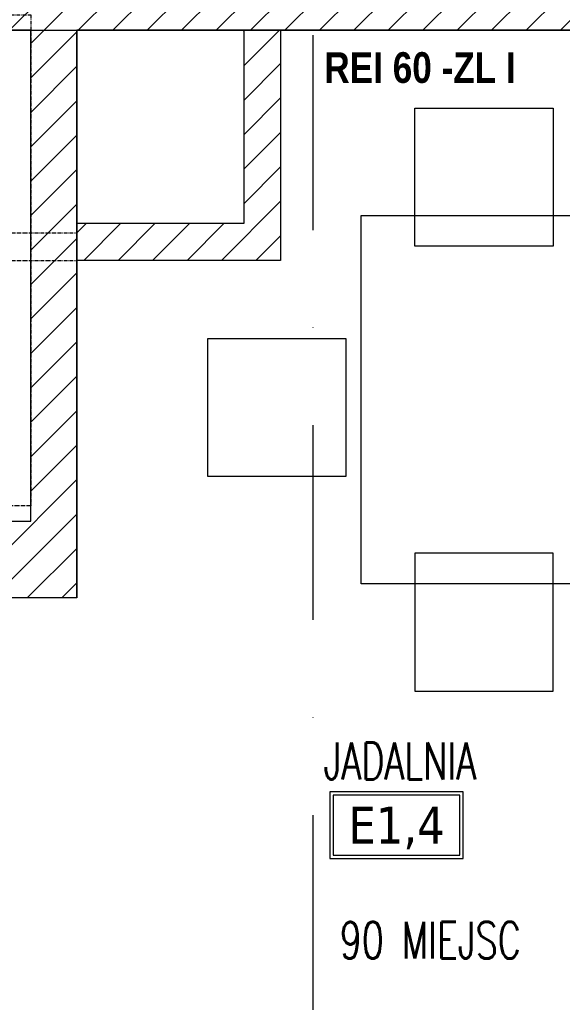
# Model space of a CAD drawing. Header units: millimetres. Extents: x 28600 to 181045, y -399112 to -163690.
# Tile 98 of 256: x 61915 to 62092, y -198711 to -198390. Entities that reach past the tile are written whole.
import ezdxf
from ezdxf.enums import TextEntityAlignment as Align

# ---------------------------------------------------------------- set-up
doc = ezdxf.new("R2010")
doc.units = ezdxf.units.MM
doc.linetypes.add('ACAD_ISO10W100', pattern=[18, 12, -3, 0, -3])
doc.linetypes.add('DASHDOT', pattern=[25.4, 12.7, -6.35, 0, -6.35])
for name, color, linetype in [('! WYPOSAŻENIE', 8, 'Continuous'), ('!! 1_ proj wyposdażenie', 54, 'Continuous'), ('!! 1_hatch projektowane ściany', 8, 'Continuous'), ('!! 1_OPIS POM NOWE', 123, 'Continuous'), ('!! 1_PROJ Sciany', 8, 'Continuous'), ('!! 1_PROJ ŻELBET', 8, 'Continuous'), ('0-osie-liniA', 8, 'DASHDOT'), ('DASHD_25', 8, 'ACAD_ISO10W100')]:
    doc.layers.add(name, color=color, linetype=linetype)
doc.styles.add('ARIAL', font='tahoma.ttf')
doc.styles.add('STYLE7', font='ARIALNB.TTF')
doc.styles.add('TXT', font='simplex.shx')

# ---------------------------------------------------------------- blocks, each defined once
blk = doc.blocks.new('A$Cde40c024')
at = {"layer": 'DASHD_25'}
for p, q in [((860, -2740), (860, 0)), ((950, -2740), (950, 0))]:
    blk.add_line(p, q, dxfattribs=at)
blk.add_lwpolyline([(180, -2740), (180, -2590), (150, -2590), (150, -150), (150, -150), (1750, -150), (1750, -150), (1750, -2590), (1380, -2590), (1380, -2740)], dxfattribs=at)

msp = doc.modelspace()

# ---------------------------------------------------------------- hatches: boundary and pattern name
at = {"layer": '!! 1_hatch projektowane ściany'}
h = msp.add_hatch(dxfattribs=at)
h.set_pattern_fill('ANSI31', color=256, scale=2.5)
h.set_pattern_definition([(45, (2e-11, -13.04), (-5.61266008, 5.61266008), [])])
h.paths.add_polyline_path([(61675.06965, -198578.62813), (61675.06965, -198553.62813), (61919.06965, -198553.62813), (61919.06965, -198393.62813), (61675.06965, -198393.62813), (61675.06965, -198368.62813), (62250.06965, -198368.62813), (62250.06965, -198088.62813), (61675.06965, -198088.62813), (61675.06965, -198063.62813), (62275.06965, -198063.62813), (62275.06965, -198393.62813), (61934.06965, -198393.62813), (61934.06965, -198578.62813)])
h = msp.add_hatch(dxfattribs=at)
h.set_pattern_fill('ANSI31', color=256, scale=2.5)
h.paths.add_polyline_path([(61934.06965, -198468.62813), (61934.06965, -198456.62813), (61988.51687, -198456.62813), (61988.51687, -198393.62813), (62000.51687, -198393.62813), (62000.51687, -198468.62813), (61934.06965, -198468.62813)])

# ---------------------------------------------------------------- linework, layer by layer
at = {"layer": '!! 1_ proj wyposdażenie'}
for points in [[(62044.29872, -198419.03336), (62089.29872, -198419.03336), (62089.29872, -198464.03336), (62044.29872, -198464.03336)], [(62026.79872, -198454.03336), (62306.79872, -198454.03336), (62306.79872, -198574.03336), (62026.79872, -198574.03336)], [(61976.79872, -198539.03336), (61976.79872, -198494.03336), (62021.79872, -198494.03336), (62021.79872, -198539.03336)], [(62044.29872, -198609.03336), (62089.29872, -198609.03336), (62089.29872, -198564.03336), (62044.29872, -198564.03336)]]:
    msp.add_lwpolyline(points, close=True, dxfattribs=at)
at = {"layer": '!! 1_hatch projektowane ściany'}
msp.add_lwpolyline([(61675.06965, -198578.62813), (61675.06965, -198553.62813), (61919.06965, -198553.62813), (61919.06965, -198393.62813), (61675.06965, -198393.62813), (61675.06965, -198368.62813), (62250.06965, -198368.62813), (62250.06965, -198088.62813), (61675.06965, -198088.62813), (61675.06965, -198063.62813), (62275.06965, -198063.62813), (62275.06965, -198393.62813), (61934.06965, -198393.62813), (61934.06965, -198578.62813)], close=True, dxfattribs=at)
at = {"layer": '!! 1_OPIS POM NOWE'}
for points in [[(62016.53632, -198663.5796), (62060.05632, -198663.5796), (62060.05632, -198641.8196), (62016.53632, -198641.8196)], [(62017.62432, -198662.4916), (62058.96832, -198662.4916), (62058.96832, -198642.9076), (62017.62432, -198642.9076)]]:
    msp.add_lwpolyline(points, close=True, dxfattribs=at)
at = {"layer": '!! 1_PROJ Sciany'}
for points in [[(61988.51687, -198393.62813), (61988.51687, -198456.62813), (61934.06965, -198456.62813)], [(62000.51687, -198393.62813), (62000.51687, -198468.62813), (61934.06965, -198468.62813)]]:
    msp.add_lwpolyline(points, dxfattribs=at)
at = {"layer": '!! 1_PROJ ŻELBET'}
for p, q in [((61919.06965, -198553.62813), (61919.06965, -198393.62813)), ((61675.06965, -198553.62813), (61919.06965, -198553.62813))]:
    msp.add_line(p, q, dxfattribs=at)
for points in [[(61675.06965, -198393.62813), (62275.06965, -198393.62813)], [(61934.06965, -198578.62813), (61934.06965, -198393.62813)], [(61934.06965, -198578.62813), (61675.06965, -198578.62813)]]:
    msp.add_lwpolyline(points, dxfattribs=at)
at = {"layer": '0-osie-liniA', "ltscale": 5}
msp.add_lwpolyline([(62011.06735, -193565.43461), (62011.06735, -199799.35902)], dxfattribs=at)

# ---------------------------------------------------------------- block references
at = {"layer": '!! 1_ proj wyposdażenie', "xscale": 0.1, "yscale": 0.1, "zscale": 0.1, "rotation": 270}
msp.add_blockref('A$Cde40c024', (61934.06965, -198373.62813), dxfattribs=at)

# ---------------------------------------------------------------- texts
at = {"layer": '! WYPOSAŻENIE', "insert": (62014.76813, -198400.77195), "char_height": 10, "attachment_point": 1, "style": 'STYLE7'}
msp.add_mtext_dynamic_manual_height_columns('REI 60 -ZL I', width=106.301417, gutter_width=75, heights=[0], dxfattribs=at)
at = {"layer": '!! 1_OPIS POM NOWE', "style": 'TXT', "width": 0.7}
for s, p in [('JADALNIA', (62039.41146, -198637.77329)), ('90 MIEJSC', (62049.30221, -198696.21836))]:
    msp.add_text(s, height=12, dxfattribs=at).set_placement(p, align=Align.CENTER)
at = {"layer": '!! 1_OPIS POM NOWE', "style": 'ARIAL'}
msp.add_attdef('E1,4', text='', height=11.968, dxfattribs=at).set_placement((62038.29632, -198652.6996), align=Align.MIDDLE_CENTER)

doc.saveas('drawing.dxf')
